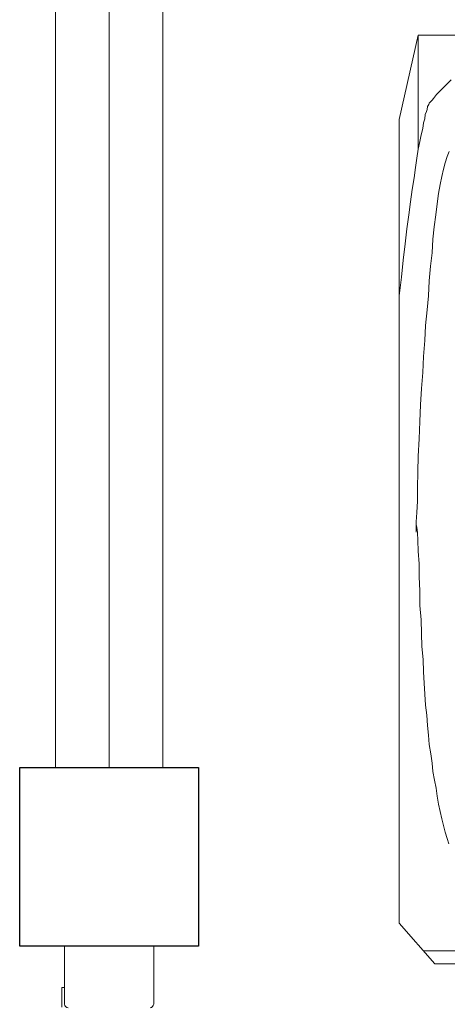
# Model space of a CAD drawing. Header units: inches. Extents: x 43593 to 117387, y -66787 to -26237.
# Tile 245 of 256: x 50018 to 50042, y -29517 to -29461. Entities that reach past the tile are written whole.
import ezdxf

# ---------------------------------------------------------------- set-up
doc = ezdxf.new("R2010")
doc.units = ezdxf.units.IN
doc.header["$MEASUREMENT"] = 0
doc.layers.get('0').update_dxf_attribs({"lineweight": 0})
doc.layers.add('--ogr.-panele', color=252, linetype='Continuous', lineweight=0)
doc.layers.add('p--kosz śmietnik', color=252, linetype='Continuous', lineweight=0)
doc.linetypes.add('OGRODZENIE1', pattern='A,0.4,-0.06,[143,RODZLIN.shx,S=0.012,R=0,X=0,Y=0],-0.06,0.4', length=0.92)

# ---------------------------------------------------------------- blocks, each defined once
blk = doc.blocks.new('kosz120L-rzut')
at = {"linetype": 'Continuous'}
for points in [[(-22.546, 52.032), (-23.616, 47.3)], [(-22.546, 52.032), (-19.27, 52.032)], [(-22.546, 45.639), (-22.546, 52.032)], [(-21.523, 48.71), (-20.704, 49.529)], [(-21.682, 48.483), (-21.523, 48.71)], [(-22.046, 47.869), (-22.023, 48.028)], [(-22.023, 48.028), (-21.955, 48.142)], [(-21.955, 48.142), (-21.932, 48.21)], [(-21.932, 48.21), (-21.841, 48.301)], [(-21.841, 48.301), (-21.773, 48.392)], [(-21.773, 48.392), (-21.682, 48.483)], [(-22.182, 47.345), (-22.16, 47.573)], [(-22.16, 47.573), (-22.091, 47.755)], [(-22.091, 47.755), (-22.046, 47.869)], [(-23.616, 37.471), (-23.616, 47.3)], [(-22.296, 46.799), (-22.251, 47.118)], [(-22.251, 47.118), (-22.182, 47.345)], [(-22.455, 46.071), (-22.387, 46.435)], [(-22.387, 46.435), (-22.296, 46.799)], [(-22.546, 45.639), (-22.455, 46.071)], [(-22.615, 45.138), (-22.546, 45.639)], [(-20.931, 45.229), (-20.817, 45.502)], [(-22.706, 44.615), (-22.615, 45.138)], [(-21.136, 44.524), (-21.045, 44.865)], [(-21.045, 44.865), (-20.931, 45.229)], [(-22.774, 44.024), (-22.706, 44.615)], [(-21.227, 44.115), (-21.136, 44.524)], [(-22.888, 43.387), (-22.774, 44.024)], [(-21.409, 43.159), (-21.318, 43.66)], [(-21.318, 43.66), (-21.227, 44.115)], [(-22.979, 42.681), (-22.888, 43.387)], [(-21.477, 42.568), (-21.409, 43.159)], [(-23.07, 41.953), (-22.979, 42.681)], [(-21.568, 41.953), (-21.477, 42.568)], [(-23.183, 41.18), (-23.07, 41.953)], [(-21.659, 41.293), (-21.568, 41.953)], [(-23.275, 40.338), (-23.183, 41.18)], [(-21.727, 40.588), (-21.659, 41.293)], [(-23.388, 39.428), (-23.275, 40.338)], [(-21.773, 39.837), (-21.727, 40.588)], [(-21.864, 39.087), (-21.773, 39.837)], [(-23.479, 38.472), (-23.388, 39.428)], [(-21.932, 38.268), (-21.864, 39.087)], [(-23.616, 37.426), (-23.479, 38.472)], [(-21.978, 37.426), (-21.932, 38.268)], [(-23.616, 2.275), (-23.616, 37.426)], [(-22.046, 36.629), (-21.978, 37.426)], [(-22.137, 35.765), (-22.046, 36.629)], [(-22.182, 34.923), (-22.137, 35.765)], [(-22.251, 34.013), (-22.182, 34.923)], [(-22.296, 33.126), (-22.251, 34.013)], [(-22.364, 32.238), (-22.296, 33.126)], [(-22.41, 31.306), (-22.364, 32.238)], [(-22.455, 30.373), (-22.41, 31.306)], [(-22.501, 29.417), (-22.455, 30.373)], [(-22.546, 28.439), (-22.501, 29.417)], [(-22.569, 27.552), (-22.546, 28.439)], [(-22.592, 26.664), (-22.569, 27.552)], [(-22.592, 25.914), (-22.592, 26.664)], [(-22.615, 25.277), (-22.592, 25.914)], [(-22.66, 24.753), (-22.615, 25.277)], [(-22.66, 24.185), (-22.66, 24.753)], [(-22.615, 24.458), (-22.66, 24.594)], [(-22.66, 24.594), (-22.66, 24.185)], [(-22.592, 24.162), (-22.615, 24.458)], [(-22.569, 23.707), (-22.592, 24.162)], [(-22.546, 23.115), (-22.569, 23.707)], [(-22.501, 22.41), (-22.546, 23.115)], [(-22.501, 21.682), (-22.501, 22.41)], [(-22.455, 20.886), (-22.501, 21.682)], [(-22.455, 20.067), (-22.455, 20.886)], [(-22.387, 19.27), (-22.455, 20.067)], [(-22.364, 18.497), (-22.387, 19.27)], [(-22.342, 17.769), (-22.364, 18.497)], [(-22.273, 17.041), (-22.342, 17.769)], [(-22.251, 16.358), (-22.273, 17.041)], [(-22.205, 15.721), (-22.251, 16.358)], [(-22.182, 15.107), (-22.205, 15.721)], [(-22.137, 14.493), (-22.182, 15.107)], [(-22.069, 13.924), (-22.137, 14.493)], [(-22.023, 13.355), (-22.069, 13.924)], [(-21.978, 12.809), (-22.023, 13.355)], [(-21.932, 12.286), (-21.978, 12.809)], [(-21.841, 11.762), (-21.932, 12.286)], [(-21.773, 11.239), (-21.841, 11.762)], [(-21.727, 10.761), (-21.773, 11.239)], [(-21.636, 10.284), (-21.727, 10.761)], [(-21.545, 9.829), (-21.636, 10.284)], [(-21.477, 9.396), (-21.545, 9.829)], [(-21.409, 8.941), (-21.477, 9.396)], [(-21.227, 8.122), (-21.409, 8.941)], [(-21.045, 7.371), (-21.227, 8.122)], [(-20.931, 7.007), (-21.045, 7.371)], [(-20.84, 6.712), (-20.931, 7.007)], [(-21.614, 0), (-23.616, 2.275)], [(-0.023, 0.728), (-22.251, 0.728)], [(-0.023, 0), (-21.614, 0)]]:
    blk.add_lwpolyline(points, dxfattribs=at)
blk = doc.blocks.new('furtka-rzut-1m')
at = {"lineweight": 30}
for p, q in [((-110, 5), (-120, 5)), ((-120, 5), (-120, -5)), ((-110, -5), (-110, 5)), ((-120, -5), (-110, -5))]:
    blk.add_line(p, q, dxfattribs=at)
at = {"ltscale": 25.4}
for p, q in [((-106.785, 2.5), (-110, 2.5)), ((-107.685, 2.5), (-107.685, 2.65)), ((-107.685, 2.65), (-106.585, 2.65)), ((-110, -2.5), (-106.785, -2.5))]:
    blk.add_line(p, q, dxfattribs=at)
blk.add_line((-110, -2.5), (-110, 2.5))
for centre, start, end in [((-106.785, 2.25), 80.8944, 90), ((-106.785, 2.25), 10.4939, 80.8944), ((-106.785, -2.25), 270, 279.1056), ((-106.785, -2.25), 279.1056, 349.5061)]:
    blk.add_arc(centre, 0.25, start, end, dxfattribs=at)

msp = doc.modelspace()

# ---------------------------------------------------------------- linework, layer by layer
at = {"linetype": 'Continuous', "ltscale": 8}
for points in [[(50019.61, -29503.389), (50019.61, -29360.846)], [(50025.61, -29503.389), (50025.61, -29441.39)]]:
    msp.add_lwpolyline(points, dxfattribs=at)
at = {"linetype": 'OGRODZENIE1', "ltscale": 12}
msp.add_lwpolyline([(50022.61, -29503.389), (50022.61, -29360.846)], dxfattribs=at)
at = {"linetype": 'Continuous', "ltscale": 8}
msp.add_lwpolyline([(50017.61, -29503.389), (50027.61, -29503.389), (50027.61, -29513.389), (50017.61, -29513.389)], close=True, dxfattribs=at)

# ---------------------------------------------------------------- block references
at = {"layer": '--ogr.-panele', "xscale": -1, "rotation": 89.99999999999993}
msp.add_blockref('furtka-rzut-1m', (50022.61, -29623.39), dxfattribs=at)
at = {"layer": 'p--kosz śmietnik', "rotation": 359.9999999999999}
msp.add_blockref('kosz120L-rzut', (50062.458, -29514.376), dxfattribs=at)

doc.saveas('drawing.dxf')
